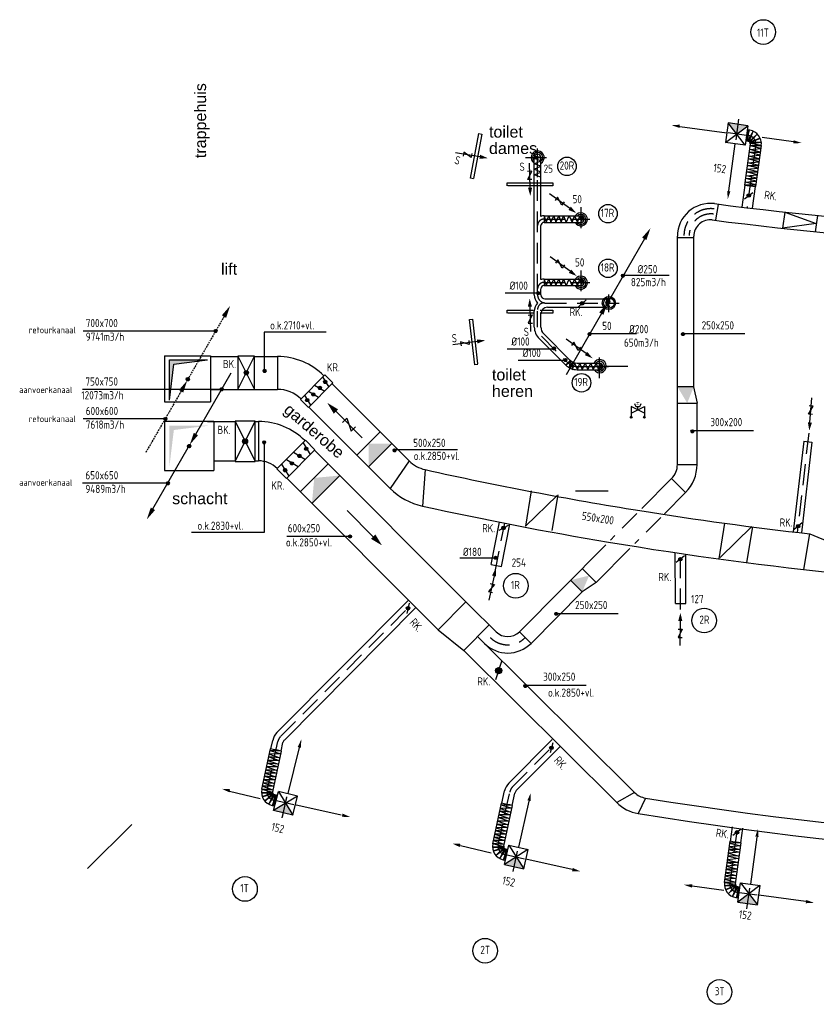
# Model space of a CAD drawing. Extents: x -329827 to 339781, y -55429 to 69134.
# Tile 137 of 139: x 300193 to 312325, y 11265 to 26255. Entities that reach past the tile are written whole.
import ezdxf
from ezdxf.enums import TextEntityAlignment as Align

# ---------------------------------------------------------------- set-up
doc = ezdxf.new("R2010")
doc.units = 0
doc.header["$LTSCALE"] = 50
for name, pattern in [('2322109', [10, 5, -2, 1, -2]), ('DASHED', [0.75, 0.5, -0.25]), ('HIDDEN', [9.525, 6.35, -3.175])]:
    doc.linetypes.add(name, pattern=pattern)
doc.layers.get('0').update_dxf_attribs({"linetype": 'CONTINUOUS'})
for name, color, linetype in [('57LB', 5, 'CONTINUOUS'), ('BOUWTEKST', 2, 'CONTINUOUS'), ('WM531---', 1, 'CONTINUOUS')]:
    doc.layers.add(name, color=color, linetype=linetype)
doc.styles.add('ISO18', font='iso', dxfattribs={"width": 0.9, "height": 100})
doc.styles.add('ISO25', font='ISO', dxfattribs={"width": 0.9, "height": 125})
doc.styles.get("Standard").update_dxf_attribs({"font": 'ARIAL.TTF'})
doc.styles.add('VU', font='iso', dxfattribs={"height": 0.2})

# ---------------------------------------------------------------- blocks, each defined once
blk = doc.blocks.new('CIRC1MM')
at = {"color": 2, "linetype": 'Continuous'}
for p, q in [((-0.5, 0), (0.5, 0)), ((-0.49, 0.1), (0.49, 0.1)), ((-0.46, 0.2), (0.46, 0.2)), ((-0.4, 0.3), (0.4, 0.3)), ((-0.3, 0.4), (0.3, 0.4)), ((-0.49, -0.1), (0.49, -0.1)), ((-0.46, -0.2), (0.46, -0.2)), ((-0.4, -0.3), (0.4, -0.3)), ((-0.3, -0.4), (0.3, -0.4))]:
    blk.add_line(p, q, dxfattribs=at)
blk.add_circle((0, 0), 0.5, dxfattribs=at)
blk = doc.blocks.new('AFVRE')
at = {"color": 2, "linetype": 'Continuous'}
for p, q in [((0, -2.5), (0, -10)), ((0.625, -5), (-0.625, -7.5)), ((-0.625, -5), (0.625, -5)), ((-0.625, -7.5), (0.625, -7.5))]:
    blk.add_line(p, q, dxfattribs=at)
blk.add_solid([(-0.625, -2.5), (0.625, -2.5), (0, 0)], dxfattribs=at)
blk = doc.blocks.new('TOEVRE')
at = {"color": 2, "linetype": 'Continuous'}
blk.add_line((0, -7.5), (0, 0), dxfattribs=at)
blk.add_solid([(0.625, -7.5), (-0.625, -7.5), (0, -10)], dxfattribs=at)
blk = doc.blocks.new('BK')
at = {"color": 2, "linetype": 'Continuous'}
for p, q in [((-2.5, 5), (2.5, -5)), ((-2.5, -5), (2.5, 5)), ((-2.5, 5), (-2.5, -5)), ((2.5, 5), (-2.5, 5)), ((2.5, -5), (2.5, 5)), ((-0.63, 0), (0.63, 0)), ((-0.61, 0.12), (0.61, 0.12)), ((-0.57, 0.25), (0.57, 0.25)), ((-0.5, 0.37), (0.5, 0.37)), ((-0.38, 0.5), (0.37, 0.5)), ((-0.61, -0.13), (0.61, -0.13)), ((-0.57, -0.25), (0.57, -0.25)), ((-0.5, -0.38), (0.5, -0.38)), ((-0.38, -0.5), (0.37, -0.5)), ((-2.5, -5), (2.5, -5))]:
    blk.add_line(p, q, dxfattribs=at)
blk.add_circle((0, 0), 0.625, dxfattribs=at)
blk = doc.blocks.new('AFSLIH')
at = {"color": 2, "linetype": 'Continuous'}
for p, q in [((2.5, -5), (-2.5, 5)), ((-2.5, 5), (2.5, 5)), ((2.5, 5), (-2.5, -5)), ((0, 0), (-2.5, 0)), ((0, 5), (5, 5)), ((5.13, 5.38), (5.13, 4.62)), ((5.25, 5.5), (5.25, 4.5)), ((5.38, 5.57), (5.38, 4.43)), ((5.5, 5.61), (5.5, 4.39)), ((5.62, 5.62), (5.62, 4.37)), ((5.75, 5.61), (5.75, 4.39)), ((5.88, 5.57), (5.88, 4.43)), ((6, 5.5), (6, 4.5)), ((6.12, 5.38), (6.12, 4.62)), ((-2.5, -5), (2.5, -5)), ((0, -5), (5, -5)), ((5.13, -4.62), (5.13, -5.38)), ((5.25, -4.5), (5.25, -5.5)), ((5.38, -4.43), (5.38, -5.57)), ((5.5, -4.39), (5.5, -5.61)), ((5.62, -4.37), (5.62, -5.63)), ((5.75, -4.39), (5.75, -5.61)), ((5.88, -4.43), (5.88, -5.57)), ((6, -4.5), (6, -5.5)), ((6.12, -4.62), (6.12, -5.38))]:
    blk.add_line(p, q, dxfattribs=at)
for centre in [(5.62, 5), (5.62, -5)]:
    blk.add_circle(centre, 0.625, dxfattribs=at)
blk.add_arc((-5, 0), 2.5, 270, 90, dxfattribs=at)
at = {"color": 2, "linetype": 'Continuous', "style": 'VU'}
blk.add_text('H', height=2.5, dxfattribs=at).set_placement((-5, 0), align=Align.MIDDLE)
blk = doc.blocks.new('DFGT')
at = {"layer": '57LB', "color": 1, "linetype": 'HIDDEN'}
for p, q in [((90688, -9718), (90627, -10168)), ((90823, -10053), (90850, -9887)), ((90845, -9971), (90434, -9915)), ((87625, -10447), (87625, -10164)), ((90948, -10104), (90816, -11066)), ((87444, -10302), (87816, -10302)), ((87625, -10601), (87625, -10458)), ((87626, -12392), (87626, -10603)), ((88285, -11059), (88285, -11431)), ((87726, -11239), (88129, -11239)), ((87755, -11290), (87796, -11190)), ((87796, -11190), (87830, -11290)), ((87830, -11290), (87874, -11190)), ((88140, -11239), (88423, -11239)), ((88285, -12021), (88285, -12394)), ((87726, -12202), (88129, -12202)), ((88140, -12202), (88423, -12202)), ((88712, -12658), (88712, -12386)), ((87751, -12517), (88871, -12517)), ((87626, -12882), (87626, -12642)), ((87684, -13023), (88085, -13425)), ((88570, -13663), (88570, -13291)), ((88229, -13482), (88414, -13482)), ((88425, -13482), (88708, -13482)), ((91755, -14499), (91579, -16009)), ((89140, -15719), (88736, -16126)), ((86980, -16604), (87125, -15868)), ((89502, -15781), (89108, -16177)), ((89803, -17182), (89802, -16364)), ((83714, -19113), (85722, -17092)), ((83510, -19935), (83671, -19192)), ((87245, -19882), (87906, -19216)), ((83734, -20355), (83843, -19913)), ((83740, -20345), (83840, -19902)), ((83630, -20001), (83590, -20164)), ((83605, -20080), (84011, -20171)), ((87028, -20762), (87202, -19961)), ((90557, -21346), (90673, -20501)), ((87148, -20829), (87108, -20992)), ((87252, -21173), (87352, -20729)), ((87117, -20907), (87523, -20999)), ((90681, -21402), (90654, -21568)), ((90815, -21738), (90877, -21287)), ((90658, -21484), (91070, -21541))]:
    blk.add_line(p, q, dxfattribs=at)
at = {"layer": '57LB', "color": 2, "linetype": 'Continuous'}
for p, q in [((89793, -9827), (90509, -9925)), ((90529, -9776), (90488, -10073)), ((90490, -10074), (90826, -9817)), ((90826, -9817), (90529, -9776)), ((90785, -10114), (90529, -9776)), ((90826, -9817), (90785, -10114)), ((90827, -9883), (90804, -10051)), ((91522, -10063), (91044, -9998)), ((90785, -10114), (90488, -10073)), ((90539, -10810), (90637, -10094)), ((90343, -11250), (90380, -11016)), ((87726, -11189), (87726, -11291)), ((91390, -11131), (91356, -11379)), ((91390, -11131), (91871, -11308)), ((91888, -11184), (91854, -11431)), ((91871, -11308), (91356, -11379)), ((89253, -11538), (88714, -12472)), ((89754, -11519), (90003, -11519)), ((87726, -12152), (87726, -12254)), ((88599, -12677), (88060, -13610)), ((83666, -13331), (83666, -13831)), ((88052, -13461), (88123, -13390)), ((82420, -14513), (82959, -13579)), ((84385, -13611), (84014, -13983)), ((84385, -13611), (84508, -13734)), ((84508, -13734), (84137, -14105)), ((84229, -13765), (84384, -13858)), ((84353, -13641), (84446, -13796)), ((89755, -13790), (90005, -13790)), ((84075, -13920), (84168, -14074)), ((84137, -13858), (84291, -13951)), ((84137, -14105), (84014, -13983)), ((89755, -14040), (90055, -14040)), ((83376, -14319), (83376, -14919)), ((85229, -14479), (84875, -14833)), ((82347, -14686), (82302, -14686)), ((82345, -14681), (82305, -14681)), ((82340, -14676), (82310, -14676)), ((83656, -15042), (84091, -14607)), ((84054, -14643), (84163, -14825)), ((84091, -14607), (84236, -14752)), ((85406, -14656), (85052, -15010)), ((91680, -14621), (91804, -14636)), ((81766, -15651), (82305, -14717)), ((82349, -14691), (82300, -14691)), ((82350, -14696), (82300, -14696)), ((82349, -14701), (82300, -14701)), ((82347, -14706), (82302, -14706)), ((82345, -14711), (82305, -14711)), ((82340, -14716), (82310, -14716)), ((84236, -14752), (83801, -15187)), ((83909, -14788), (84091, -14897)), ((83728, -14970), (83837, -15151)), ((83801, -14897), (83982, -15006)), ((84437, -14967), (84013, -15391)), ((85668, -14919), (85380, -15338)), ((89755, -14977), (90054, -14977)), ((83801, -15187), (83656, -15042)), ((85913, -15053), (85872, -15607)), ((84614, -15143), (84190, -15568)), ((89667, -15188), (89880, -15400)), ((87530, -15374), (87440, -15916)), ((87932, -15435), (87842, -15978)), ((87440, -15916), (87923, -15446)), ((90389, -16412), (90480, -15869)), ((90407, -16391), (90890, -15921)), ((90898, -15924), (90808, -16467)), ((91680, -16574), (91770, -16031)), ((86920, -16499), (87077, -16530)), ((88305, -16559), (88518, -16771)), ((88129, -16737), (88306, -16913)), ((86535, -17064), (86112, -17490)), ((89724, -17091), (89884, -17091)), ((86890, -17417), (86502, -17807)), ((87350, -17521), (87527, -17698)), ((83997, -19285), (83825, -19986)), ((82932, -19947), (83401, -20059)), ((83607, -20242), (83679, -19951)), ((83970, -20022), (83607, -20242)), ((83612, -20170), (83648, -20004)), ((83970, -20022), (83679, -19951)), ((83681, -19951), (83899, -20313)), ((83899, -20313), (83970, -20022)), ((89104, -19969), (88831, -20121)), ((89267, -20052), (89158, -20288)), ((84636, -20313), (83931, -20154)), ((87495, -20098), (87336, -20803)), ((83899, -20313), (83607, -20242)), ((90966, -20646), (90867, -21362)), ((86450, -20775), (86920, -20886)), ((87123, -21062), (87189, -20770)), ((87480, -20835), (87123, -21062)), ((87130, -20998), (87166, -20832)), ((87189, -20770), (87416, -21128)), ((87189, -20770), (87482, -20836)), ((87416, -21128), (87482, -20836)), ((88154, -21141), (87449, -20982)), ((87123, -21062), (87416, -21128)), ((89982, -21391), (90460, -21457)), ((90676, -21573), (90700, -21404)), ((90677, -21638), (90718, -21341)), ((91013, -21382), (90677, -21638)), ((90718, -21341), (90975, -21679)), ((90718, -21341), (91016, -21382)), ((90975, -21679), (91016, -21382)), ((91711, -21630), (90995, -21531)), ((90677, -21638), (90975, -21679))]:
    blk.add_line(p, q, dxfattribs=at)
at = {"layer": '57LB', "color": 1, "linetype": 'Continuous'}
for p, q in [((90850, -9887), (90805, -10050)), ((90845, -9971), (90806, -9965)), ((90908, -9901), (90823, -10053)), ((90848, -10059), (90908, -9901)), ((90970, -9947), (90848, -10059)), ((90858, -10069), (90970, -9947)), ((91016, -10005), (90858, -10069)), ((90861, -10078), (91016, -10005)), ((90855, -10180), (91027, -10165)), ((91020, -10220), (90855, -10180)), ((91033, -10067), (90861, -10078)), ((90862, -10120), (91033, -10119)), ((91027, -10165), (90863, -10122)), ((90866, -10089), (91033, -10067)), ((91033, -10119), (90866, -10089)), ((87575, -10316), (87674, -10299)), ((87675, -10354), (87575, -10316)), ((87674, -10299), (87580, -10284)), ((90834, -10321), (91005, -10320)), ((90999, -10365), (90835, -10322)), ((90840, -10279), (91012, -10264)), ((91005, -10320), (90840, -10279)), ((91012, -10264), (90848, -10221)), ((90849, -10221), (91020, -10220)), ((87575, -10398), (87675, -10354)), ((87675, -10435), (87575, -10398)), ((87575, -10481), (87675, -10435)), ((87675, -10523), (87575, -10481)), ((90812, -10480), (90984, -10464)), ((90978, -10520), (90812, -10480)), ((90984, -10464), (90820, -10422)), ((90822, -10422), (90993, -10421)), ((90827, -10381), (90999, -10365)), ((90993, -10421), (90827, -10381)), ((87575, -10567), (87675, -10523)), ((87675, -10600), (87575, -10567)), ((90957, -10662), (90793, -10619)), ((90795, -10619), (90966, -10618)), ((90800, -10578), (90972, -10563)), ((90966, -10618), (90800, -10578)), ((90807, -10521), (90978, -10520)), ((90972, -10563), (90808, -10520)), ((90780, -10719), (90951, -10717)), ((90785, -10677), (90957, -10662)), ((90951, -10717), (90785, -10677)), ((87725, -11190), (87755, -11290)), ((87874, -11190), (87903, -11289)), ((87903, -11289), (87949, -11190)), ((87949, -11190), (87987, -11290)), ((87987, -11290), (88019, -11190)), ((88019, -11190), (88063, -11290)), ((88063, -11290), (88106, -11190)), ((88106, -11190), (88151, -11290)), ((88151, -11290), (88188, -11190)), ((88188, -11190), (88232, -11290)), ((88232, -11290), (88271, -11190)), ((88271, -11190), (88288, -11289)), ((88288, -11289), (88303, -11195)), ((88303, -11195), (88318, -11275)), ((88318, -11275), (88326, -11213)), ((89632, -12099), (88898, -12099)), ((87725, -12153), (87755, -12253)), ((87755, -12253), (87796, -12153)), ((87796, -12153), (87830, -12253)), ((87830, -12253), (87874, -12153)), ((87874, -12153), (87903, -12252)), ((87903, -12252), (87949, -12153)), ((87949, -12153), (87987, -12253)), ((87987, -12253), (88019, -12153)), ((88019, -12153), (88063, -12253)), ((88063, -12253), (88106, -12153)), ((88106, -12153), (88151, -12253)), ((88151, -12253), (88188, -12153)), ((88188, -12153), (88232, -12253)), ((88232, -12253), (88271, -12153)), ((88271, -12153), (88288, -12252)), ((88288, -12252), (88303, -12158)), ((88303, -12158), (88318, -12238)), ((88318, -12238), (88326, -12176)), ((87133, -12362), (87631, -12362)), ((80704, -12939), (82719, -12939)), ((83462, -12958), (83462, -13559)), ((84405, -12958), (83462, -12958)), ((89132, -12987), (88398, -12987)), ((90782, -12987), (89839, -12987)), ((87161, -13213), (87877, -13213)), ((82019, -13382), (82600, -13382)), ((82019, -13993), (82019, -13382)), ((82019, -13993), (82087, -13450)), ((82087, -13450), (82600, -13382)), ((87332, -13387), (88047, -13387)), ((88134, -13398), (88059, -13461)), ((88111, -13494), (88134, -13398)), ((88157, -13412), (88111, -13494)), ((88160, -13518), (88157, -13412)), ((88160, -13532), (88189, -13433)), ((88189, -13433), (88234, -13532)), ((88234, -13532), (88272, -13432)), ((88272, -13432), (88305, -13532)), ((88305, -13532), (88349, -13432)), ((88349, -13432), (88391, -13532)), ((88391, -13532), (88437, -13432)), ((88437, -13432), (88474, -13532)), ((88474, -13532), (88518, -13432)), ((88501, -13476), (88998, -13476)), ((88518, -13432), (88556, -13532)), ((88556, -13532), (88573, -13433)), ((88573, -13433), (88588, -13527)), ((88588, -13527), (88603, -13447)), ((88603, -13447), (88612, -13509)), ((80698, -13830), (82794, -13830)), ((80704, -14277), (81954, -14277)), ((90914, -14461), (89971, -14461)), ((83462, -14637), (83462, -16010)), ((86405, -14751), (85462, -14751)), ((80698, -15256), (81993, -15256)), ((88202, -15376), (88699, -15376)), ((83462, -16010), (82355, -16010)), ((84752, -16069), (83809, -16069)), ((86444, -16395), (86993, -16395)), ((88853, -17246), (87910, -17246)), ((88368, -18337), (87425, -18337)), ((83553, -19328), (83715, -19381)), ((83724, -19341), (83553, -19328)), ((83693, -19479), (83520, -19481)), ((83520, -19481), (83680, -19537)), ((83701, -19438), (83531, -19426)), ((83531, -19426), (83693, -19479)), ((83715, -19381), (83543, -19383)), ((83543, -19383), (83703, -19439)), ((83659, -19633), (83488, -19621)), ((83488, -19621), (83650, -19674)), ((83673, -19576), (83501, -19578)), ((83501, -19578), (83661, -19634)), ((83682, -19535), (83511, -19523)), ((83511, -19523), (83673, -19576)), ((83630, -19774), (83458, -19776)), ((83458, -19776), (83618, -19831)), ((83639, -19733), (83468, -19721)), ((83468, -19721), (83630, -19774)), ((83650, -19674), (83478, -19676)), ((83478, -19676), (83638, -19731)), ((83425, -19919), (83589, -19962)), ((83596, -19931), (83425, -19919)), ((83607, -19872), (83435, -19874)), ((83435, -19874), (83595, -19929)), ((83616, -19831), (83445, -19819)), ((83445, -19819), (83607, -19872)), ((83589, -19962), (83421, -19971)), ((83421, -19971), (83593, -19973)), ((83593, -19973), (83433, -20033)), ((83433, -20033), (83595, -19982)), ((83595, -19982), (83474, -20095)), ((83474, -20095), (83605, -19993)), ((83605, -19993), (83533, -20146)), ((83533, -20146), (83630, -20001)), ((83590, -20164), (83647, -20005)), ((83601, -20081), (83640, -20089)), ((87234, -20209), (87061, -20211)), ((87061, -20211), (87221, -20266)), ((87243, -20168), (87072, -20156)), ((87072, -20156), (87234, -20209)), ((87029, -20351), (87191, -20404)), ((87200, -20363), (87029, -20351)), ((87211, -20307), (87039, -20309)), ((87039, -20309), (87199, -20364)), ((87049, -20254), (87211, -20307)), ((87220, -20266), (87049, -20254)), ((87169, -20501), (86996, -20504)), ((86996, -20504), (87156, -20559)), ((87007, -20449), (87169, -20501)), ((87178, -20461), (87007, -20449)), ((87191, -20404), (87019, -20406)), ((87019, -20406), (87179, -20461)), ((86964, -20646), (87126, -20699)), ((87135, -20658), (86964, -20646)), ((87149, -20601), (86976, -20603)), ((86976, -20603), (87136, -20659)), ((86987, -20548), (87149, -20601)), ((87157, -20561), (86987, -20548)), ((87108, -20789), (86940, -20798)), ((86940, -20798), (87111, -20800)), ((87114, -20758), (86944, -20746)), ((86944, -20746), (87108, -20789)), ((87111, -20800), (86951, -20861)), ((86951, -20861), (87114, -20809)), ((87126, -20699), (86953, -20701)), ((86953, -20701), (87113, -20756)), ((87114, -20809), (86993, -20923)), ((86993, -20923), (87123, -20820)), ((87123, -20820), (87051, -20973)), ((87051, -20973), (87148, -20829)), ((87108, -20992), (87165, -20832)), ((90719, -20778), (90547, -20793)), ((90547, -20793), (90711, -20836)), ((90725, -20737), (90554, -20738)), ((90554, -20738), (90719, -20778)), ((87119, -20908), (87158, -20917)), ((90692, -20975), (90520, -20991)), ((90698, -20934), (90526, -20935)), ((90526, -20935), (90692, -20975)), ((90704, -20877), (90532, -20892)), ((90532, -20892), (90696, -20935)), ((90710, -20836), (90538, -20837)), ((90538, -20837), (90704, -20877)), ((90670, -21134), (90499, -21135)), ((90677, -21075), (90505, -21090)), ((90505, -21090), (90669, -21133)), ((90682, -21033), (90511, -21034)), ((90511, -21034), (90677, -21075)), ((90520, -20991), (90684, -21034)), ((90649, -21275), (90477, -21290)), ((90655, -21234), (90484, -21235)), ((90484, -21235), (90649, -21275)), ((90664, -21176), (90492, -21191)), ((90492, -21191), (90656, -21234)), ((90499, -21135), (90664, -21176)), ((90642, -21335), (90471, -21336)), ((90471, -21336), (90638, -21366)), ((90638, -21366), (90471, -21388)), ((90471, -21388), (90642, -21377)), ((90477, -21290), (90641, -21333)), ((90642, -21377), (90488, -21450)), ((90488, -21450), (90645, -21386)), ((90645, -21386), (90534, -21508)), ((90534, -21508), (90656, -21396)), ((90656, -21396), (90596, -21554)), ((90596, -21554), (90681, -21402)), ((90654, -21568), (90698, -21405)), ((90658, -21484), (90698, -21490))]:
    blk.add_line(p, q, dxfattribs=at)
at = {"layer": '57LB', "linetype": 'Continuous'}
for p, q in [((90827, -9888), (90817, -9886)), ((90805, -10046), (90795, -10045)), ((90783, -10720), (90737, -11056)), ((90942, -10743), (90896, -11075)), ((81947, -13322), (82647, -13322)), ((81947, -13322), (81947, -14022)), ((82647, -13322), (82647, -14022)), ((82647, -13331), (83060, -13331)), ((83317, -13331), (83666, -13331)), ((84497, -13748), (85668, -14919)), ((82647, -13831), (83060, -13831)), ((83317, -13831), (83666, -13831)), ((90002, -13791), (90054, -14043)), ((81947, -14022), (82647, -14022)), ((84145, -14102), (85380, -15338)), ((81947, -14317), (82697, -14317)), ((81947, -14317), (81947, -15067)), ((82598, -14319), (83014, -14319)), ((82697, -14317), (82697, -15067)), ((83320, -14319), (83376, -14319)), ((91680, -14621), (91519, -16002)), ((91804, -14636), (91643, -16016)), ((84229, -14759), (86585, -17115)), ((82697, -14919), (83014, -14919)), ((83320, -14919), (83376, -14919)), ((81947, -15067), (82697, -15067)), ((83806, -15184), (86112, -17490)), ((89667, -15188), (89212, -15647)), ((89880, -15400), (89558, -15724)), ((86920, -16499), (87047, -15853)), ((87077, -16530), (87204, -15884)), ((91770, -16031), (92102, -16168)), ((88665, -16198), (87350, -17521)), ((89031, -16254), (88518, -16771)), ((89724, -17091), (89723, -16317)), ((89884, -17091), (89883, -16341)), ((88518, -16771), (88306, -16913)), ((88306, -16913), (87527, -17698)), ((83657, -19057), (85665, -17036)), ((83770, -19170), (85778, -17149)), ((86585, -17114), (86996, -17523)), ((86112, -17490), (86502, -17807)), ((86713, -17594), (89104, -19969)), ((86502, -17807), (88831, -20121)), ((83565, -19304), (83592, -19175)), ((87188, -19826), (87850, -19160)), ((83721, -19339), (83749, -19209)), ((87301, -19939), (87963, -19273)), ((83647, -20009), (83657, -20011)), ((87083, -20131), (87124, -19944)), ((87239, -20166), (87280, -19978)), ((83613, -20166), (83623, -20168)), ((90563, -20712), (90594, -20489)), ((90721, -20735), (90752, -20512)), ((87165, -20837), (87175, -20839)), ((87131, -20993), (87141, -20995)), ((90699, -21409), (90709, -21411)), ((90677, -21568), (90687, -21569))]:
    blk.add_line(p, q, dxfattribs=at)
at = {"layer": '57LB', "color": 3, "linetype": 'Continuous'}
for p, q in [((90857, -9887), (90827, -9883)), ((86602, -10616), (86732, -9937)), ((86778, -9946), (86649, -10619)), ((86732, -9937), (86778, -9946)), ((90864, -10094), (90778, -10720)), ((90834, -10055), (90804, -10051)), ((91032, -10118), (90947, -10744)), ((87575, -10601), (87575, -10302)), ((87675, -10601), (87675, -10302)), ((86648, -10625), (86602, -10616)), ((87576, -12392), (87576, -10602)), ((87676, -11198), (87676, -10603)), ((87165, -10685), (87856, -10685)), ((87165, -10731), (87165, -10685)), ((87856, -10731), (87172, -10731)), ((87856, -10685), (87856, -10731)), ((90778, -10928), (90906, -10832)), ((87726, -11189), (88285, -11189)), ((87676, -12161), (87676, -11339)), ((87726, -11289), (88285, -11289)), ((87726, -12152), (88285, -12152)), ((87726, -12252), (88285, -12252)), ((87676, -12392), (87676, -12302)), ((88366, -12467), (88247, -12574)), ((87165, -12672), (87165, -12625)), ((87165, -12625), (87564, -12625)), ((87564, -12672), (87172, -12672)), ((87576, -12882), (87576, -12642)), ((87664, -12625), (87856, -12625)), ((87856, -12672), (87664, -12672)), ((87676, -12882), (87676, -12680)), ((87856, -12625), (87856, -12672)), ((86590, -12769), (86637, -12764)), ((86668, -13456), (86590, -12769)), ((86637, -12764), (86713, -13444)), ((87720, -12988), (88122, -13391)), ((87649, -13059), (88049, -13460)), ((86714, -13451), (86668, -13456)), ((88229, -13432), (88570, -13432)), ((88229, -13532), (88570, -13532)), ((91655, -15863), (91532, -15965)), ((87179, -15902), (87038, -15978)), ((89862, -16365), (89738, -16467)), ((85672, -17086), (85634, -17242)), ((87079, -17973), (86987, -18253)), ((83426, -19920), (83560, -19302)), ((87857, -19210), (87818, -19366)), ((83592, -19956), (83726, -19340)), ((83619, -19998), (83648, -20004)), ((83583, -20164), (83612, -20170)), ((86944, -20748), (87078, -20130)), ((87110, -20784), (87244, -20167)), ((81448, -20454), (80773, -21126)), ((90727, -20527), (90598, -20623)), ((87137, -20825), (87166, -20832)), ((90472, -21337), (90558, -20711)), ((90640, -21361), (90726, -20736)), ((87101, -20992), (87130, -20998)), ((90670, -21400), (90700, -21404)), ((90647, -21569), (90676, -21573))]:
    blk.add_line(p, q, dxfattribs=at)
at = {"layer": '57LB'}
for p, q in [((89755, -14977), (89755, -11500)), ((90005, -13790), (90005, -11500)), ((90055, -14977), (90055, -14040))]:
    blk.add_line(p, q, dxfattribs=at)
at = {"layer": '57LB', "color": 3}
for p, q in [((87735, -12455), (88662, -12455)), ((87776, -12580), (88662, -12580))]:
    blk.add_line(p, q, dxfattribs=at)
at = {"layer": '57LB', "color": 2, "linetype": 'DASHED'}
for p, q in [((82852, -12721), (82313, -13654)), ((82198, -13859), (81659, -14792))]:
    blk.add_line(p, q, dxfattribs=at)
at = {"layer": '57LB', "color": 2}
for points in [[(90778, -10720, -0.000761), (90947, -10744, -0.01557)], [(83726, -19340, -0.000761), (83560, -19302, -0.01557)], [(87244, -20167, -0.000761), (87078, -20130, -0.01557)], [(90726, -20736, -0.000761), (90558, -20711, -0.01557)]]:
    blk.add_lwpolyline(points, format="xyb", dxfattribs=at)
at = {"layer": '57LB', "color": 2, "linetype": 'Continuous'}
for centre, radius in [((91062, -8391), 188), ((88073, -10436), 141), ((90842, -10880), 27.5), ((90842, -10880), 22.5), ((90842, -10880), 17.5), ((90842, -10880), 12.5), ((90842, -10880), 7.5), ((88698, -11157), 141), ((88698, -11988), 141), ((88306, -12521), 27.5), ((88306, -12521), 22.5), ((88306, -12521), 17.5), ((88306, -12521), 12.5), ((88306, -12521), 7.5), ((88295, -13731), 141), ((82319, -14696), 25), ((91594, -15914), 27.5), ((87108, -15940), 27.5), ((87108, -15940), 22.5), ((87108, -15940), 17.5), ((87108, -15940), 12.5), ((87108, -15940), 7.5), ((91594, -15914), 22.5), ((91594, -15914), 17.5), ((91594, -15914), 12.5), ((91594, -15914), 7.5), ((89800, -16416), 27.5), ((89800, -16416), 22.5), ((89800, -16416), 17.5), ((89800, -16416), 12.5), ((89800, -16416), 7.5), ((87294, -16821), 188), ((85653, -17164), 27.5), ((85653, -17164), 22.5), ((85653, -17164), 17.5), ((85653, -17164), 12.5), ((85653, -17164), 7.5), ((90163, -17350), 188), ((87033, -18113), 47.5), ((87033, -18113), 42.5), ((87033, -18113), 37.5), ((87033, -18113), 32.5), ((87033, -18113), 27.5), ((87033, -18113), 22.5), ((87033, -18113), 17.5), ((87033, -18113), 12.5), ((87033, -18113), 7.5), ((87837, -19288), 27.5), ((87837, -19288), 22.5), ((87837, -19288), 17.5), ((87837, -19288), 12.5), ((87837, -19288), 7.5), ((90663, -20575), 27.5), ((90663, -20575), 22.5), ((90663, -20575), 17.5), ((90663, -20575), 12.5), ((90663, -20575), 7.5), ((83170, -21437), 188), ((86827, -22377), 188), ((90396, -23005), 188)]:
    blk.add_circle(centre, radius, dxfattribs=at)
at = {"layer": '57LB', "color": 1, "linetype": 'Continuous'}
blk.add_circle((88712, -12517), 100, dxfattribs=at)
at = {"layer": '57LB', "color": 3, "linetype": 'Continuous'}
blk.add_circle((88712, -12517), 80, dxfattribs=at)
for centre, radius, start, end in [((90829, -10090), 205, 352.212, 82.212), ((90829, -10090), 35, 352.212, 82.212), ((87625, -10302), 50, 0, 180), ((87726, -11339), 150, 90, 109.4712), ((88285, -11239), 50, 270, 90), ((87726, -11339), 50, 90, 180), ((87726, -12302), 150, 90, 109.4712), ((87726, -12302), 50, 90, 180), ((88285, -12202), 50, 270, 90), ((87763, -12392), 188, 180, 221.8103), ((87738, -12392), 62.5, 180, 270), ((87763, -12642), 188, 138.1897, 180), ((87776, -12680), 100, 90, 180), ((87826, -12882), 250, 180, 224.9249), ((87826, -12882), 150, 180, 224.9249), ((88229, -13282), 250, 225.0751, 270), ((88229, -13282), 150, 225.0751, 270), ((88570, -13482), 50, 270, 90), ((83626, -19964), 205, 167.752, 257.752), ((83626, -19964), 35, 167.752, 257.752), ((87144, -20791), 205, 167.752, 257.752), ((87144, -20791), 35, 167.752, 257.752), ((90675, -21365), 205, 172.1455, 262.1455), ((90675, -21365), 35, 172.1455, 262.1455)]:
    blk.add_arc(centre, radius, start, end, dxfattribs=at)
at = {"layer": '57LB', "color": 1, "linetype": 'HIDDEN'}
for centre, radius, start, end in [((90829, -10090), 120, 352.212, 82.212), ((87726, -11339), 100, 90, 180), ((87726, -12302), 100, 90, 180), ((87751, -12392), 125, 180, 270), ((87726, -12614), 100, 90, 180), ((88229, -13282), 200, 225.0751, 270), ((83827, -19226), 160, 135.1858, 167.752), ((87359, -19995), 160, 135.1858, 167.752), ((83626, -19964), 120, 167.752, 257.752), ((87144, -20791), 120, 167.752, 257.752), ((90675, -21365), 120, 172.1455, 262.1455)]:
    blk.add_arc(centre, radius, start, end, dxfattribs=at)
at = {"layer": '57LB', "color": 1, "linetype": 'Continuous'}
for centre, start, end in [((87628, -10302), 297.5875, 237.5274), ((88285, -11243), 207.5875, 147.5274), ((88285, -12206), 207.5875, 147.5274), ((88572, -13478), 212.4726, 152.4125)]:
    blk.add_arc(centre, 100, start, end, dxfattribs=at)
at = {"layer": '57LB', "color": 2, "linetype": 'Continuous'}
for centre, radius, start, end in [((87628, -10302), 75, 308.1317, 224.2861), ((88285, -11243), 75, 218.1317, 134.2861), ((88285, -12206), 75, 218.1317, 134.2861), ((88712, -12517), 50, 76.0157, 283.9843), ((88724, -12491), 50, 103.9843, 256.0157), ((88736, -12517), 50, 103.9843, 256.0157), ((88570, -13479), 75, 225.7139, 141.8683)]:
    blk.add_arc(centre, radius, start, end, dxfattribs=at)
at = {"layer": '57LB'}
for centre, radius, start, end in [((90255, -11500), 500, 82.7217, 180), ((97959, 48820), 60310, 262.72169, 270.29085), ((90255, -11500), 250, 82.7217, 180), ((97959, 48820), 60560, 262.72169, 270.28883), ((98117, 40018), 56407, 257.5051, 260.8857), ((98117, 40018), 56957, 257.5854, 260.4891), ((98117, 40018), 56407, 260.8857, 263.5395), ((98117, 40018), 56957, 260.4891, 275.342), ((98117, 34616), 55380, 260.8047, 273.8025), ((98117, 34616), 55630, 260.732, 273.7998)]:
    blk.add_arc(centre, radius, start, end, dxfattribs=at)
at = {"layer": '57LB', "color": 2, "linetype": 'HIDDEN'}
for centre, radius, start, end in [((90265, -11490), 410, 82.7217, 180), ((90265, -11490), 330, 82.7217, 180), ((87172, -17345), 375, 225.1858, 315.1858)]:
    blk.add_arc(centre, radius, start, end, dxfattribs=at)
at = {"layer": '57LB', "linetype": 'Continuous'}
for centre, radius, start, end in [((83666, -14331), 1000, 45, 90), ((83666, -14331), 500, 45, 90), ((83376, -15319), 1000, 45, 90), ((83376, -15319), 400, 45, 90), ((86022, -14565), 500, 225, 257.5051), ((89455, -14977), 300, 315.1858, 0), ((89455, -14977), 600, 315.1858, 0), ((86087, -14631), 1000, 225, 257.5854), ((87172, -17345), 250, 225.1858, 315.1858), ((87172, -17345), 500, 225.1858, 315.1858), ((83827, -19226), 240, 135.1858, 167.752), ((83827, -19226), 80, 135.1858, 167.752), ((87358, -19995), 240, 135.1858, 167.752), ((87358, -19995), 80, 135.1858, 167.752), ((89315, -19756), 300, 225.1858, 260.8047), ((89254, -19696), 600, 225.1858, 260.732)]:
    blk.add_arc(centre, radius, start, end, dxfattribs=at)
at = {"layer": '57LB', "color": 2, "linetype": 'Continuous'}
for points in [[(89786, -9851), (89793, -9802), (89666, -9810)], [(90826, -9817), (90529, -9776), (90657, -9945)], [(91528, -10039), (91521, -10088), (91648, -10080)], [(90563, -10816), (90514, -10809), (90522, -10936)], [(89218, -11521), (89283, -11558), (89345, -11377)], [(82818, -12703), (82883, -12741), (82944, -12559)], [(88564, -12659), (88629, -12696), (88691, -12515)], [(82164, -13841), (82229, -13879), (82290, -13697)], [(89755, -13790), (89905, -14040), (90005, -13790)], [(82455, -14530), (82390, -14493), (82329, -14674)], [(85052, -14656), (85052, -15010), (85406, -14656)], [(84225, -15179), (84190, -15568), (84614, -15143)], [(81801, -15668), (81736, -15631), (81675, -15812)], [(88129, -16737), (88412, -16665), (88306, -16913)], [(84022, -19288), (83973, -19276), (84028, -19160)], [(82945, -19918), (82933, -19966), (82817, -19912)], [(87471, -20089), (87519, -20100), (87523, -19973)], [(83899, -20313), (83607, -20242), (83789, -20132)], [(84656, -20289), (84645, -20338), (84773, -20341)], [(90941, -20640), (90991, -20646), (90983, -20519)], [(86441, -20799), (86453, -20750), (86326, -20745)], [(87123, -21062), (87416, -21128), (87303, -20949)], [(88162, -21117), (88151, -21166), (88279, -21169)], [(89976, -21416), (89983, -21366), (89855, -21374)], [(90677, -21638), (90975, -21679), (90846, -21510)], [(91717, -21605), (91710, -21654), (91838, -21647)]]:
    blk.add_solid(points, dxfattribs=at)
at = {"layer": '57LB', "color": 1, "linetype": 'Continuous'}
for points in [[(82019, -13993), (82019, -13382), (82087, -13450), (82600, -13382)], [(82019, -15007), (82019, -14382), (82087, -14450), (82634, -14382)]]:
    blk.add_solid(points, dxfattribs=at)
at = {"layer": '57LB', "linetype": 'Continuous'}
for name, p, xscale, yscale, zscale, rotation in [('AFVRE', (86868, -10311), 50.00000000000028, 50.00000000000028, 50.00000000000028, 260.5371497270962), ('AFVRE', (87515, -10887), 49.99999999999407, 50, 50, 181.391139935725), ('AFVRE', (88215, -11148), 49.99999999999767, 50, 50, 234.2281075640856), ('AFVRE', (88222, -12106), 49.99999999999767, 50, 50, 234.2281075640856), ('AFVRE', (87506, -12449), 49.99999999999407, 50, 50, 1.391139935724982), ('AFVRE', (86830, -13085), 50.00000000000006, 50.00000000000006, 50.00000000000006, 277.8306512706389), ('AFVRE', (88465, -13359), 49.99999999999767, 50, 50, 234.2281075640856), ('AFVRE', (84424, -14037), 74.99999999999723, 75, 75, 45.00000000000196), ('AFSLIH', (89152, -14144), 20, 20, 20, 270), ('AFVRE', (91764, -14460), 49.99999999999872, 50, 50, 175.4403602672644), ('TOEVRE', (84725, -15676), 74.99999999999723, 75, 75, 45.00000000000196), ('AFVRE', (86989, -16550), 50.00000000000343, 50, 50, 348.0162461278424), ('AFVRE', (89801, -17232), 50.00000000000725, 50, 50, 359.2189998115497)]:
    blk.add_blockref(name, p, dxfattribs=dict(at, xscale=xscale, yscale=yscale, zscale=zscale, rotation=rotation))
for name, p, xscale, yscale, zscale in [('CIRC1MM', (88926, -12100), 45, 45, 45), ('CIRC1MM', (87635, -12366), 45, 45, 45), ('CIRC1MM', (88700, -12493), 50, 50, 50), ('CIRC1MM', (82722, -12942), 45, 45, 45), ('CIRC1MM', (88417, -12989), 45, 45, 45), ('CIRC1MM', (89840, -12989), 45, 45, 45), ('CIRC1MM', (87878, -13208), 45, 45, 45), ('BK', (83190, -13579), 51, 51, 51), ('CIRC1MM', (88049, -13383), 45, 45, 45), ('CIRC1MM', (83468, -13549), 45, 45, 45), ('CIRC1MM', (82299, -13675), 50, 50, 50), ('CIRC1MM', (84310, -13809), 50, 50, 50), ('CIRC1MM', (84392, -13717), 50, 50, 50), ('CIRC1MM', (82815, -13828), 45, 45, 45), ('CIRC1MM', (84211, -13907), 50, 50, 50), ('CIRC1MM', (84118, -13993), 50, 50, 50), ('CIRC1MM', (81957, -14280), 45, 45, 45), ('BK', (83172, -14622), 61, 61, 61), ('CIRC1MM', (89984, -14469), 45, 45, 45), ('CIRC1MM', (83462, -14636), 45, 45, 45), ('CIRC1MM', (84000, -14843), 50, 50, 50), ('CIRC1MM', (84104, -14734), 50, 50, 50), ('CIRC1MM', (85448, -14759), 45, 45, 45), ('CIRC1MM', (83885, -14957), 50, 50, 50), ('CIRC1MM', (83781, -15060), 50, 50, 50), ('CIRC1MM', (81996, -15259), 45, 45, 45), ('CIRC1MM', (84770, -16070), 45, 45, 45), ('CIRC1MM', (86987, -16395), 45, 45, 45), ('CIRC1MM', (87911, -17248), 45, 45, 45), ('CIRC1MM', (87438, -18345), 45, 45, 45)]:
    blk.add_blockref(name, p, dxfattribs=dict(at, xscale=xscale, yscale=yscale, zscale=zscale))
at = {"layer": '57LB', "color": 2, "linetype": 'Continuous', "style": 'ISO25', "width": 0.9}
for s, p in [('11T', (90968, -8462)), ('S', (87351, -10504)), ('25', (87718, -10533)), ('20R', (87962, -10486)), ('50', (88158, -10998)), ('17R', (88588, -11207)), ('50', (88196, -11961)), ('18R', (88587, -12038)), ('%%C250', (89150, -12064)), ('825m3/h', (89047, -12261)), ('%%c100', (87201, -12314)), ('RK.', (88114, -12714)), ('700x700', (80746, -12884)), ('o.k.2710+vl.', (83553, -12919)), ('S', (87415, -13017)), ('50', (88610, -12927)), ('%%c200', (89020, -12977)), ('250x250', (90125, -12919)), ('9741m3/h', (80746, -13092)), ('S', (86319, -13115)), ('%%c100', (87228, -13165)), ('650m3/h', (88942, -13182)), ('%%c100', (87399, -13340)), ('BK.', (82836, -13508)), ('KR.', (84418, -13558)), ('750x750', (80740, -13774)), ('19R', (88184, -13781)), ('12073m3/h', (80678, -13983)), ('600x600', (80746, -14222)), ('7618m3/h', (80746, -14430)), ('BK.', (82752, -14510)), ('300x200', (90257, -14392)), ('500x250', (85732, -14708)), ('o.k.2850+vl.', (85740, -14906)), ('650x650', (80740, -15201)), ('9489m3/h', (80740, -15409)), ('KR.', (83572, -15357)), ('o.k.2830+vl.', (82446, -15970)), ('600x250', (83822, -16007)), ('RK.', (86783, -16007)), ('RK.', (91313, -15920)), ('o.k.2850+vl.', (83793, -16223)), ('%%c180', (86490, -16367)), ('254', (87231, -16530)), ('RK.', (89465, -16750)), ('1R', (87221, -16871)), ('250x250', (88197, -17177)), ('127', (89964, -17086)), ('2R', (90090, -17400)), ('RK.', (86709, -18339)), ('300x250', (87711, -18268)), ('o.k.2850+vl.', (87785, -18510)), ('1T', (83098, -21487)), ('2T', (86754, -22427)), ('3T', (90324, -23055))]:
    blk.add_text(s, height=125, dxfattribs=at).set_placement(p)
for s, rotation, p in [('S', 342.7065, (86351, -10391)), ('152', 352.212, (90296, -10517)), ('RK.', 352.212, (91072, -10929)), ('550x200', 351.2129, (88291, -15816)), ('RK.', 311.97, (85668, -17387)), ('RK.', 311.97, (87866, -19486)), ('152', 346.2074, (83561, -20545)), ('RK.', 352.1455, (90335, -20641)), ('152', 347.2965, (87078, -21363)), ('152', 352.1455, (90684, -21882))]:
    blk.add_text(s, height=125, rotation=rotation, dxfattribs=at).set_placement(p)
at = {"layer": '57LB', "color": 1, "linetype": 'Continuous', "style": 'ISO18', "width": 0.9}
for s, p in [('retourkanaal', (79877, -12977)), ('aanvoerkanaal', (79732, -13888)), ('retourkanaal', (79877, -14330)), ('aanvoerkanaal', (79732, -15299))]:
    blk.add_text(s, height=100, dxfattribs=at).set_placement(p)
at = {"layer": 'BOUWTEKST'}
for s, rotation, p in [('trappehuis', 90, (82578, -10311)), ('garderobe', 319.09, (83748, -14165))]:
    blk.add_text(s, height=175, rotation=rotation, dxfattribs=at).set_placement(p)
for s, p in [('toilet', (86886, -9998)), ('dames', (86886, -10248)), ('lift', (82806, -12086)), ('toilet', (86931, -13695)), ('heren', (86931, -13945)), ('schacht', (82061, -15579))]:
    blk.add_text(s, height=175, dxfattribs=at).set_placement(p)

msp = doc.modelspace()

# ---------------------------------------------------------------- block references
at = {"layer": 'WM531---', "linetype": '2322109'}
msp.add_blockref('DFGT', (220454.2, 34458), dxfattribs=at)

doc.saveas('drawing.dxf')
